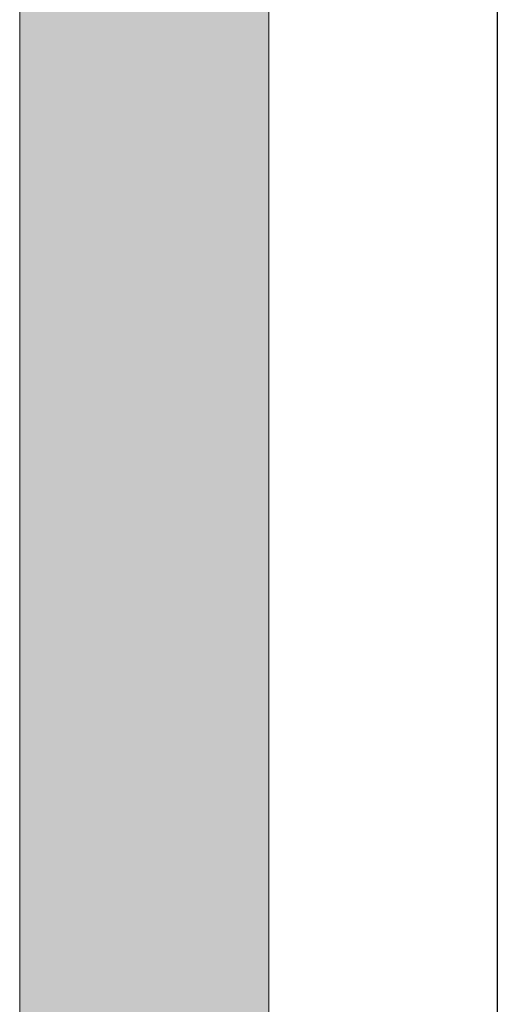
# Model space of a CAD drawing. Header units: centimetres. Extents: x -1631 to 21770, y -8842 to 3590.
# Tile 77 of 133: x 530 to 553, y 1050 to 1097. Entities that reach past the tile are written whole.
import ezdxf

# ---------------------------------------------------------------- set-up
doc = ezdxf.new("R2010")
doc.units = ezdxf.units.CM
doc.layers.add('A-WALL', color=113, linetype='Continuous', lineweight=13)
doc.layers.add('A-WALL-PATT', color=111, linetype='Continuous', lineweight=13)

msp = doc.modelspace()

# ---------------------------------------------------------------- hatches: boundary and pattern name
at = {"layer": 'A-WALL-PATT'}
h = msp.add_hatch(color=9, dxfattribs=at)
h.paths.add_polyline_path([(542.377, 132.326), (542.377, 139.326), (530.377, 139.326), (530.377, 132.326)], flags=0)
h.paths.add_polyline_path([(542.377, 250.326), (542.377, 465.826), (530.377, 465.826), (530.377, 250.326)], flags=0)
h.paths.add_polyline_path([(530.377, 657.826), (542.377, 657.826), (542.377, 660.326), (530.377, 660.326)], flags=0)
h.paths.add_polyline_path([(530.377, 781.326), (542.377, 781.326), (542.377, 1102.826), (530.377, 1102.826), (530.377, 788.276)], flags=0)
h.paths.add_polyline_path([(530.377, 1312.826), (542.377, 1312.826), (542.377, 1431.326), (530.377, 1431.326)], flags=0)
h.paths.add_polyline_path([(530.377, 1633.826), (542.377, 1633.826), (542.377, 2022.826), (530.377, 2022.826), (530.377, 1665.125)], flags=0)
h.paths.add_polyline_path([(542.377, 2173.826), (542.377, 2458.826), (530.377, 2458.826), (530.377, 2173.826)], flags=0)
h.paths.add_polyline_path([(530.377, 2593.826), (542.377, 2593.826), (542.377, 2824.326), (530.377, 2824.326), (530.377, 2634.273)], flags=0)

# ---------------------------------------------------------------- linework, layer by layer
at = {"layer": 'A-WALL', "color": 7, "lineweight": 25}
msp.add_line((553.377, 1172.326), (553.377, 1015.826), dxfattribs=at)
at = {"layer": 'A-WALL', "lineweight": 9}
for p, q in [((530.377, 1102.826), (530.377, 1015.876)), ((542.377, 1015.826), (542.377, 1102.826))]:
    msp.add_line(p, q, dxfattribs=at)

doc.saveas('drawing.dxf')
